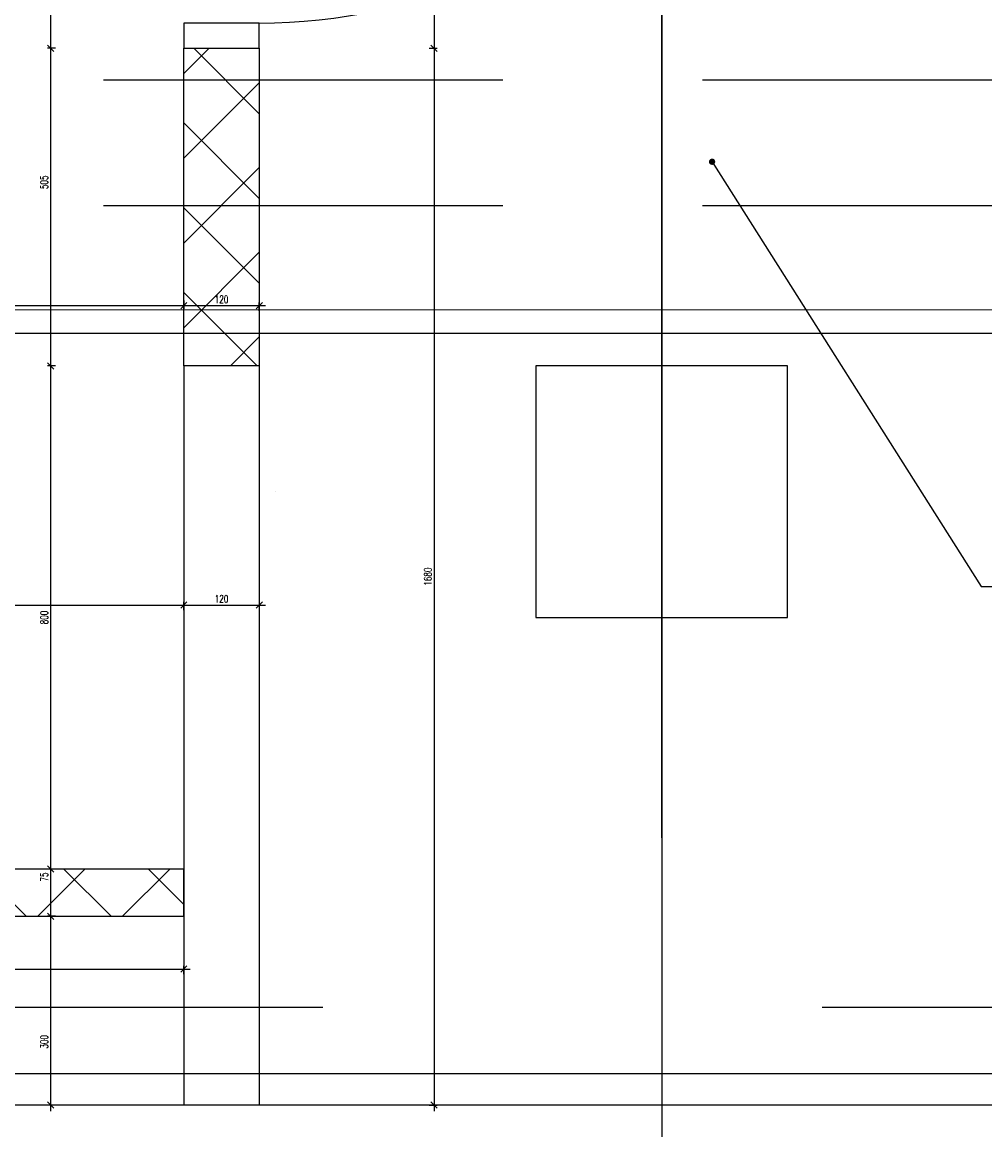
# Model space of a CAD drawing. Header units: centimetres. Extents: x -228435 to 46820, y -89367 to 152985.
# Tile 143 of 252: x -29557 to -28026, y 77086 to 78847. Entities that reach past the tile are written whole.
import ezdxf

# ---------------------------------------------------------------- set-up
doc = ezdxf.new("R2010")
doc.units = ezdxf.units.CM
doc.header["$LTSCALE"] = 50
doc.header["$PDMODE"] = 35
doc.header["$PDSIZE"] = 0.1
for name, pattern in [('HIDDEN', [9.525, 6.35, -3.175]), ('Kondygnacja  -0_5$0$HIDDEN', [9.525, 6.35, -3.175]), ('Kondygnacja  -0_5$0$HIDDEN2', [4.7625, 3.175, -1.5875]), ('Osie rzutów$0$DASHDOT2', [12.7, 6.35, -3.175, 0, -3.175]), ('SU Lampy kwadratowe  -1$0$HIDDENX2', [19.05, 12.7, -6.35])]:
    doc.linetypes.add(name, pattern=pattern)
doc.layers.get('0').update_dxf_attribs({"color": 8})
doc.layers.get('DEFPOINTS').update_dxf_attribs({"color": 8})
for name, color, linetype in [('bgde_freon', 6, 'Continuous'), ('bgde_wymiary tłumik VAV', 7, 'Continuous'), ('Kondygnacja  -0_5$0$ARCH_GK', 8, 'Continuous'), ('Kondygnacja  -0_5$0$ARCH_INFO_OPISY', 8, 'Continuous'), ('Kondygnacja  -0_5$0$ARCH_KONSTR_POWYŻEJ RZUTU', 8, 'Kondygnacja  -0_5$0$HIDDEN'), ('Kondygnacja  -0_5$0$ARCH_KONSTR_POWYŻEJ RZUTU_IST', 8, 'Kondygnacja  -0_5$0$HIDDEN2'), ('Kondygnacja  -0_5$0$ARCH_MUROWANE', 8, 'Continuous'), ('Kondygnacja  -0_5$0$ARCH_MUROWANE_IST', 8, 'Continuous'), ('Kondygnacja  -0_5$0$ARCH_WYPOSAŻENIE_SANITARNE_IST', 8, 'Continuous'), ('Kondygnacja  -0_5$0$ARCH_ŻELBET_IST', 8, 'Continuous'), ('Kondygnacja +0_5$0$ARCH_ŚLUSARKA_DRZWI', 8, 'Continuous'), ('Osie rzutów$0$ARCH_INFO_OSIE_IST', 8, 'Osie rzutów$0$DASHDOT2'), ('Osie rzutów$0$ARCH_INFO_OSIE_OPISY_IST', 8, 'Continuous')]:
    doc.layers.add(name, color=color, linetype=linetype)
doc.layers.add('Kondygnacja  -0_5$0$ARCH_INFO_WYMIARY', color=8, linetype='Continuous', lineweight=9)
doc.layers.add('kondygnacja +1_5$0$ARCH_INFO_WYMIARY', color=8, linetype='Continuous', lineweight=9)
doc.styles.add('Kondygnacja  -0_5$0$Romans', font='Romans.shx', dxfattribs={"width": 0.7})
doc.styles.add('Kondygnacja  -0_5$0$Standard', font='txt')
doc.styles.add('kondygnacja +1_5$0$Romans', font='Romans.shx', dxfattribs={"width": 0.7})
doc.dimstyles.new('Kondygnacja  -0_5$0$ISO-25', dxfattribs={"dimtxt": 2.5, "dimasz": 2.5, "dimexe": 1.25, "dimexo": 0.625, "dimtad": 1, "dimtxsty": 'Kondygnacja  -0_5$0$Standard', "dimcen": 2.5, "dimadec": 0, "dimazin": 0, "dimtfac": 1, "dimtmove": 0, "dimatfit": 3, "dimfxl": 0, "dimarcsym": 0})
doc.dimstyles.new('Kondygnacja  -0_5$0$Wymiary 1-100', dxfattribs={"dimtxt": 12, "dimasz": 10, "dimexe": 5, "dimexo": 0, "dimgap": 4, "dimtad": 1, "dimrnd": 0.5, "dimzin": 12, "dimdsep": 46, "dimtxsty": 'Kondygnacja  -0_5$0$Romans', "dimblk": 'Kondygnacja  -0_5$0$_Oblique', "dimcen": 10, "dimdle": 10, "dimclrt": 55, "dimazin": 0, "dimtfac": 1, "dimtmove": 1, "dimatfit": 3, "dimfxl": 0, "dimtolj": 1, "dimtzin": 0, "dimarcsym": 0})
doc.dimstyles.new('kondygnacja +1_5$0$Wymiary 1-100', dxfattribs={"dimtxt": 12, "dimasz": 10, "dimexe": 5, "dimexo": 0, "dimgap": 4, "dimtad": 1, "dimrnd": 0.5, "dimzin": 12, "dimdsep": 46, "dimtxsty": 'kondygnacja +1_5$0$Romans', "dimblk": 'kondygnacja +1_5$0$_Oblique', "dimcen": 10, "dimdle": 10, "dimclrt": 55, "dimazin": 0, "dimtfac": 1, "dimtmove": 1, "dimatfit": 3, "dimfxl": 0, "dimtolj": 1, "dimtzin": 0, "dimarcsym": 0})

# ---------------------------------------------------------------- blocks, each defined once
blk = doc.blocks.new('Osie rzutów')
at = {"layer": 'Osie rzutów$0$ARCH_INFO_OSIE_IST', "ltscale": 10}
for p, q in [((9260, 12255), (9260, 14290.38)), ((9260, 12510), (9260, 4623.26)), ((4436.04, 12310), (13655, 12310))]:
    blk.add_line(p, q, dxfattribs=at)
blk = doc.blocks.new('Kondygnacja  -0_5$0$_Oblique')
at = {"color": 0, "linetype": 'ByBlock', "lineweight": -2}
blk.add_line((-0.5, -0.5), (0.5, 0.5), dxfattribs=at)
blk = doc.blocks.new('*D152')
at = {"layer": 'DEFPOINTS', "color": 0}
for p in [(-29490, 82605), (-29490, 13059.2), (-30690, 12765)]:
    blk.add_point(p, dxfattribs=at)
at = {"layer": 'Kondygnacja  -0_5$0$ARCH_INFO_WYMIARY', "color": 0, "lineweight": -2}
for p, q in [((-29490, 13067.2), (-29490, 13054.2)), ((-30700, 13059.2), (-29480, 13059.2)), ((-30690, 13051.2), (-30690, 13064.2))]:
    blk.add_line(p, q, dxfattribs=at)
at = {"layer": 'Kondygnacja  -0_5$0$ARCH_INFO_WYMIARY', "color": 0, "lineweight": -2, "xscale": 10, "yscale": 10, "zscale": 10, "rotation": 180}
blk.add_blockref('Kondygnacja  -0_5$0$_Oblique', (-30690, 13059.2), dxfattribs=at)
at = {"layer": 'Kondygnacja  -0_5$0$ARCH_INFO_WYMIARY', "color": 0, "lineweight": -2, "xscale": 10, "yscale": 10, "zscale": 10}
blk.add_blockref('Kondygnacja  -0_5$0$_Oblique', (-29490, 13059.2), dxfattribs=at)
at = {"layer": 'Kondygnacja  -0_5$0$ARCH_INFO_WYMIARY', "color": 55, "insert": (-30090, 13069.2), "char_height": 12, "attachment_point": 5, "style": 'Kondygnacja  -0_5$0$Romans'}
blk.add_mtext('\\A1;1200', dxfattribs=at)
blk = doc.blocks.new('Kondygnacja  -0_5$0$konstrukcja istniejąca -0.5')
at = {"layer": 'Kondygnacja  -0_5$0$ARCH_KONSTR_POWYŻEJ RZUTU_IST', "ltscale": 10}
blk.add_line((8738, 12217.5), (9781.55, 12217.5), dxfattribs=at)
blk = doc.blocks.new('*D182')
at = {"layer": 'DEFPOINTS', "color": 0}
for p in [(-28532.7, 78805), (-29512, 78300), (-28532.7, 78300)]:
    blk.add_point(p, dxfattribs=at)
at = {"layer": 'Kondygnacja  -0_5$0$ARCH_INFO_WYMIARY', "color": 0, "lineweight": -2}
for p, q in [((-29512, 78815), (-29512, 78290)), ((-29504, 78805), (-29517, 78805)), ((-29504, 78300), (-29517, 78300))]:
    blk.add_line(p, q, dxfattribs=at)
at = {"layer": 'Kondygnacja  -0_5$0$ARCH_INFO_WYMIARY', "color": 0, "lineweight": -2, "xscale": 10, "yscale": 10, "zscale": 10}
for p, rotation in [((-29512, 78805), 90), ((-29512, 78300), 270)]:
    blk.add_blockref('Kondygnacja  -0_5$0$_Oblique', p, dxfattribs=dict(at, rotation=rotation))
at = {"layer": 'Kondygnacja  -0_5$0$ARCH_INFO_WYMIARY', "color": 55, "insert": (-29522, 78591.9), "char_height": 12, "attachment_point": 5, "rotation": 90, "style": 'Kondygnacja  -0_5$0$Romans'}
blk.add_mtext('\\A1;505', dxfattribs=at)
blk = doc.blocks.new('*D183')
at = {"layer": 'DEFPOINTS', "color": 0}
for p in [(-28532.7, 78300), (-29512, 77500), (-29300, 77500)]:
    blk.add_point(p, dxfattribs=at)
at = {"layer": 'Kondygnacja  -0_5$0$ARCH_INFO_WYMIARY', "color": 0, "lineweight": -2}
for p, q in [((-29504, 78300), (-29517, 78300)), ((-29512, 78310), (-29512, 77490)), ((-29504, 77500), (-29517, 77500))]:
    blk.add_line(p, q, dxfattribs=at)
at = {"layer": 'Kondygnacja  -0_5$0$ARCH_INFO_WYMIARY', "color": 0, "lineweight": -2, "xscale": 10, "yscale": 10, "zscale": 10}
for p, rotation in [((-29512, 78300), 90), ((-29512, 77500), 270)]:
    blk.add_blockref('Kondygnacja  -0_5$0$_Oblique', p, dxfattribs=dict(at, rotation=rotation))
at = {"layer": 'Kondygnacja  -0_5$0$ARCH_INFO_WYMIARY', "color": 55, "insert": (-29522, 77900), "char_height": 12, "attachment_point": 5, "rotation": 90, "style": 'Kondygnacja  -0_5$0$Romans'}
blk.add_mtext('\\A1;800', dxfattribs=at)
blk = doc.blocks.new('*D187')
at = {"layer": 'DEFPOINTS', "color": 0}
for p in [(-28513.7, 79785), (-29512, 78805), (-28532.7, 78805)]:
    blk.add_point(p, dxfattribs=at)
at = {"layer": 'Kondygnacja  -0_5$0$ARCH_INFO_WYMIARY', "color": 0, "lineweight": -2}
for p, q in [((-29512, 79795), (-29512, 78795)), ((-29504, 79785), (-29517, 79785)), ((-29504, 78805), (-29517, 78805))]:
    blk.add_line(p, q, dxfattribs=at)
at = {"layer": 'Kondygnacja  -0_5$0$ARCH_INFO_WYMIARY', "color": 0, "lineweight": -2, "xscale": 10, "yscale": 10, "zscale": 10}
for p, rotation in [((-29512, 79785), 90), ((-29512, 78805), 270)]:
    blk.add_blockref('Kondygnacja  -0_5$0$_Oblique', p, dxfattribs=dict(at, rotation=rotation))
at = {"layer": 'Kondygnacja  -0_5$0$ARCH_INFO_WYMIARY', "color": 55, "insert": (-29522, 79212.6), "char_height": 12, "attachment_point": 5, "rotation": 90, "style": 'Kondygnacja  -0_5$0$Romans'}
blk.add_mtext('\\A1;980', dxfattribs=at)
blk = doc.blocks.new('Kondygnacja  -0_5$0$_Dot')
at = {"color": 0, "linetype": 'ByBlock', "lineweight": -2}
blk.add_line((-0.5, 0), (-1, 0), dxfattribs=at)
at = {"color": 0, "linetype": 'ByBlock', "const_width": 0.5}
blk.add_lwpolyline([(-0.25, 0, 1), (0.25, 0, 1)], format="xyb", close=True, dxfattribs=at)
blk = doc.blocks.new('*D189')
at = {"layer": 'DEFPOINTS', "color": 0}
for p in [(-29300, 77500), (-29512, 77425), (-29300, 77425)]:
    blk.add_point(p, dxfattribs=at)
at = {"layer": 'Kondygnacja  -0_5$0$ARCH_INFO_WYMIARY', "color": 0, "lineweight": -2}
for p, q in [((-29512, 77510), (-29512, 77415)), ((-29504, 77500), (-29517, 77500)), ((-29504, 77425), (-29517, 77425))]:
    blk.add_line(p, q, dxfattribs=at)
at = {"layer": 'Kondygnacja  -0_5$0$ARCH_INFO_WYMIARY', "color": 0, "lineweight": -2, "xscale": 10, "yscale": 10, "zscale": 10}
for p, rotation in [((-29512, 77500), 90), ((-29512, 77425), 270)]:
    blk.add_blockref('Kondygnacja  -0_5$0$_Oblique', p, dxfattribs=dict(at, rotation=rotation))
at = {"layer": 'Kondygnacja  -0_5$0$ARCH_INFO_WYMIARY', "color": 55, "insert": (-29522, 77487.5), "char_height": 12, "attachment_point": 5, "rotation": 90, "style": 'Kondygnacja  -0_5$0$Romans'}
blk.add_mtext('\\A1;75', dxfattribs=at)
blk = doc.blocks.new('*D190')
at = {"layer": 'DEFPOINTS', "color": 0}
for p in [(-29300, 77425), (-29512, 77125), (-28532.7, 77125)]:
    blk.add_point(p, dxfattribs=at)
at = {"layer": 'Kondygnacja  -0_5$0$ARCH_INFO_WYMIARY', "color": 0, "lineweight": -2}
for p, q in [((-29512, 77435), (-29512, 77115)), ((-29504, 77425), (-29517, 77425)), ((-29504, 77125), (-29517, 77125))]:
    blk.add_line(p, q, dxfattribs=at)
at = {"layer": 'Kondygnacja  -0_5$0$ARCH_INFO_WYMIARY', "color": 0, "lineweight": -2, "xscale": 10, "yscale": 10, "zscale": 10}
for p, rotation in [((-29512, 77425), 90), ((-29512, 77125), 270)]:
    blk.add_blockref('Kondygnacja  -0_5$0$_Oblique', p, dxfattribs=dict(at, rotation=rotation))
at = {"layer": 'Kondygnacja  -0_5$0$ARCH_INFO_WYMIARY', "color": 55, "insert": (-29522, 77225.5), "char_height": 12, "attachment_point": 5, "rotation": 90, "style": 'Kondygnacja  -0_5$0$Romans'}
blk.add_mtext('\\A1;300', dxfattribs=at)
blk = doc.blocks.new('*D198')
at = {"layer": 'DEFPOINTS', "color": 0}
for p in [(-29230.5, 79785), (-29230.5, 78805), (-28901.9, 78805)]:
    blk.add_point(p, dxfattribs=at)
at = {"layer": 'Kondygnacja  -0_5$0$ARCH_INFO_WYMIARY', "color": 0, "lineweight": -2}
for p, q in [((-28901.9, 79795), (-28901.9, 78795)), ((-28909.9, 79785), (-28896.9, 79785)), ((-28909.9, 78805), (-28896.9, 78805))]:
    blk.add_line(p, q, dxfattribs=at)
at = {"layer": 'Kondygnacja  -0_5$0$ARCH_INFO_WYMIARY', "color": 0, "lineweight": -2, "xscale": 10, "yscale": 10, "zscale": 10}
for p, rotation in [((-28901.9, 79785), 90), ((-28901.9, 78805), 270)]:
    blk.add_blockref('Kondygnacja  -0_5$0$_Oblique', p, dxfattribs=dict(at, rotation=rotation))
at = {"layer": 'Kondygnacja  -0_5$0$ARCH_INFO_WYMIARY', "color": 55, "insert": (-28911.9, 79166.3), "char_height": 12, "attachment_point": 5, "rotation": 90, "style": 'Kondygnacja  -0_5$0$Romans'}
blk.add_mtext('\\A1;980', dxfattribs=at)
blk = doc.blocks.new('*D199')
at = {"layer": 'DEFPOINTS', "color": 0}
for p in [(-29240, 78805), (-29240, 77125), (-28901.9, 77125)]:
    blk.add_point(p, dxfattribs=at)
at = {"layer": 'Kondygnacja  -0_5$0$ARCH_INFO_WYMIARY', "color": 0, "lineweight": -2}
for p, q in [((-28901.9, 78815), (-28901.9, 77115)), ((-28909.9, 78805), (-28896.9, 78805)), ((-28909.9, 77125), (-28896.9, 77125))]:
    blk.add_line(p, q, dxfattribs=at)
at = {"layer": 'Kondygnacja  -0_5$0$ARCH_INFO_WYMIARY', "color": 0, "lineweight": -2, "xscale": 10, "yscale": 10, "zscale": 10}
for p, rotation in [((-28901.9, 78805), 90), ((-28901.9, 77125), 270)]:
    blk.add_blockref('Kondygnacja  -0_5$0$_Oblique', p, dxfattribs=dict(at, rotation=rotation))
at = {"layer": 'Kondygnacja  -0_5$0$ARCH_INFO_WYMIARY', "color": 55, "insert": (-28911.9, 77965), "char_height": 12, "attachment_point": 5, "rotation": 90, "style": 'Kondygnacja  -0_5$0$Romans'}
blk.add_mtext('\\A1;1680', dxfattribs=at)
blk = doc.blocks.new('*D200')
at = {"layer": 'DEFPOINTS', "color": 0}
for p in [(-29300, 77919.8), (-33920, 77500), (-29300, 77500)]:
    blk.add_point(p, dxfattribs=at)
at = {"layer": 'Kondygnacja  -0_5$0$ARCH_INFO_WYMIARY', "color": 0, "lineweight": -2}
for p, q in [((-33930, 77919.8), (-29290, 77919.8)), ((-33920, 77911.8), (-33920, 77924.8)), ((-29300, 77911.8), (-29300, 77924.8))]:
    blk.add_line(p, q, dxfattribs=at)
at = {"layer": 'Kondygnacja  -0_5$0$ARCH_INFO_WYMIARY', "color": 0, "lineweight": -2, "xscale": 10, "yscale": 10, "zscale": 10, "rotation": 180}
blk.add_blockref('Kondygnacja  -0_5$0$_Oblique', (-33920, 77919.8), dxfattribs=at)
at = {"layer": 'Kondygnacja  -0_5$0$ARCH_INFO_WYMIARY', "color": 0, "lineweight": -2, "xscale": 10, "yscale": 10, "zscale": 10}
blk.add_blockref('Kondygnacja  -0_5$0$_Oblique', (-29300, 77919.8), dxfattribs=at)
at = {"layer": 'Kondygnacja  -0_5$0$ARCH_INFO_WYMIARY', "color": 55, "insert": (-31610, 77929.8), "char_height": 12, "attachment_point": 5, "style": 'Kondygnacja  -0_5$0$Romans'}
blk.add_mtext('\\A1;4620', dxfattribs=at)
blk = doc.blocks.new('*D201')
at = {"layer": 'DEFPOINTS', "color": 0}
for p in [(-29300, 78129.7), (-29180, 78129.7), (-29180, 77919.8)]:
    blk.add_point(p, dxfattribs=at)
at = {"layer": 'Kondygnacja  -0_5$0$ARCH_INFO_WYMIARY', "color": 0, "lineweight": -2}
for p, q in [((-29300, 77927.8), (-29300, 77914.8)), ((-29180, 77927.8), (-29180, 77914.8)), ((-29310, 77919.8), (-29170, 77919.8))]:
    blk.add_line(p, q, dxfattribs=at)
at = {"layer": 'Kondygnacja  -0_5$0$ARCH_INFO_WYMIARY', "color": 0, "lineweight": -2, "xscale": 10, "yscale": 10, "zscale": 10, "rotation": 180}
blk.add_blockref('Kondygnacja  -0_5$0$_Oblique', (-29300, 77919.8), dxfattribs=at)
at = {"layer": 'Kondygnacja  -0_5$0$ARCH_INFO_WYMIARY', "color": 0, "lineweight": -2, "xscale": 10, "yscale": 10, "zscale": 10}
blk.add_blockref('Kondygnacja  -0_5$0$_Oblique', (-29180, 77919.8), dxfattribs=at)
at = {"layer": 'Kondygnacja  -0_5$0$ARCH_INFO_WYMIARY', "color": 55, "insert": (-29240, 77929.8), "char_height": 12, "attachment_point": 5, "style": 'Kondygnacja  -0_5$0$Romans'}
blk.add_mtext('\\A1;120', dxfattribs=at)
blk = doc.blocks.new('kondygnacja +1_5$0$_Oblique')
at = {"color": 0, "linetype": 'ByBlock', "lineweight": -2}
blk.add_line((-0.5, -0.5), (0.5, 0.5), dxfattribs=at)
blk = doc.blocks.new('*D207')
at = {"layer": 'DEFPOINTS', "color": 0}
for p in [(-29300, 77341.1), (-32670, 77225), (-29300, 77225)]:
    blk.add_point(p, dxfattribs=at)
at = {"layer": 'kondygnacja +1_5$0$ARCH_INFO_WYMIARY', "color": 0, "lineweight": -2}
for p, q in [((-32670, 77333.1), (-32670, 77346.1)), ((-29300, 77333.1), (-29300, 77346.1)), ((-32680, 77341.1), (-29290, 77341.1))]:
    blk.add_line(p, q, dxfattribs=at)
at = {"layer": 'kondygnacja +1_5$0$ARCH_INFO_WYMIARY', "color": 0, "lineweight": -2, "xscale": 10, "yscale": 10, "zscale": 10, "rotation": 180}
blk.add_blockref('kondygnacja +1_5$0$_Oblique', (-32670, 77341.1), dxfattribs=at)
at = {"layer": 'kondygnacja +1_5$0$ARCH_INFO_WYMIARY', "color": 0, "lineweight": -2, "xscale": 10, "yscale": 10, "zscale": 10}
blk.add_blockref('kondygnacja +1_5$0$_Oblique', (-29300, 77341.1), dxfattribs=at)
at = {"layer": 'kondygnacja +1_5$0$ARCH_INFO_WYMIARY', "color": 55, "insert": (-30985, 77351.1), "char_height": 12, "attachment_point": 5, "style": 'kondygnacja +1_5$0$Romans'}
blk.add_mtext('\\A1;3370', dxfattribs=at)
blk = doc.blocks.new('*D212')
at = {"layer": 'DEFPOINTS', "color": 0}
for p in [(-30586.3, 81900), (-30681.1, 12489.5), (9064, 12489.5)]:
    blk.add_point(p, dxfattribs=at)
at = {"layer": 'Kondygnacja  -0_5$0$ARCH_INFO_WYMIARY', "color": 0, "lineweight": -2}
for p, q in [((-30681.1, 81910), (-30681.1, 12479.5)), ((-30673.1, 81900), (-30686.1, 81900)), ((-30673.1, 12489.5), (-30686.1, 12489.5))]:
    blk.add_line(p, q, dxfattribs=at)
at = {"layer": 'Kondygnacja  -0_5$0$ARCH_INFO_WYMIARY', "color": 0, "lineweight": -2, "xscale": 10, "yscale": 10, "zscale": 10}
for p, rotation in [((-30681.1, 81900), 90), ((-30681.1, 12489.5), 270)]:
    blk.add_blockref('Kondygnacja  -0_5$0$_Oblique', p, dxfattribs=dict(at, rotation=rotation))
at = {"layer": 'Kondygnacja  -0_5$0$ARCH_INFO_WYMIARY', "color": 55, "insert": (-30691.1, 47194.8), "char_height": 12, "attachment_point": 5, "rotation": 90, "style": 'Kondygnacja  -0_5$0$Romans'}
blk.add_mtext('\\A1;69410.5', dxfattribs=at)
blk = doc.blocks.new('*D214')
at = {"layer": 'DEFPOINTS', "color": 0}
for p in [(-30500, 78695), (-30681.1, 77500), (9064, 77500)]:
    blk.add_point(p, dxfattribs=at)
at = {"layer": 'Kondygnacja  -0_5$0$ARCH_INFO_WYMIARY', "color": 0, "lineweight": -2}
for p, q in [((-30681.1, 78705), (-30681.1, 77490)), ((-30673.1, 78695), (-30686.1, 78695)), ((-30673.1, 77500), (-30686.1, 77500))]:
    blk.add_line(p, q, dxfattribs=at)
at = {"layer": 'Kondygnacja  -0_5$0$ARCH_INFO_WYMIARY', "color": 0, "lineweight": -2, "xscale": 10, "yscale": 10, "zscale": 10}
for p, rotation in [((-30681.1, 78695), 90), ((-30681.1, 77500), 270)]:
    blk.add_blockref('Kondygnacja  -0_5$0$_Oblique', p, dxfattribs=dict(at, rotation=rotation))
at = {"layer": 'Kondygnacja  -0_5$0$ARCH_INFO_WYMIARY', "color": 55, "insert": (-30691.1, 78097.5), "char_height": 12, "attachment_point": 5, "rotation": 90, "style": 'Kondygnacja  -0_5$0$Romans'}
blk.add_mtext('\\A1;1195', dxfattribs=at)
blk = doc.blocks.new('*D215')
at = {"layer": 'DEFPOINTS', "color": 0}
for p in [(-30500, 78695), (-29300, 78695), (-29300, 78395.8)]:
    blk.add_point(p, dxfattribs=at)
at = {"layer": 'Kondygnacja  -0_5$0$ARCH_INFO_WYMIARY', "color": 0, "lineweight": -2}
for p, q in [((-30500, 78403.8), (-30500, 78390.8)), ((-29300, 78403.8), (-29300, 78390.8)), ((-30510, 78395.8), (-29290, 78395.8))]:
    blk.add_line(p, q, dxfattribs=at)
at = {"layer": 'Kondygnacja  -0_5$0$ARCH_INFO_WYMIARY', "color": 0, "lineweight": -2, "xscale": 10, "yscale": 10, "zscale": 10, "rotation": 180}
blk.add_blockref('Kondygnacja  -0_5$0$_Oblique', (-30500, 78395.8), dxfattribs=at)
at = {"layer": 'Kondygnacja  -0_5$0$ARCH_INFO_WYMIARY', "color": 0, "lineweight": -2, "xscale": 10, "yscale": 10, "zscale": 10}
blk.add_blockref('Kondygnacja  -0_5$0$_Oblique', (-29300, 78395.8), dxfattribs=at)
at = {"layer": 'Kondygnacja  -0_5$0$ARCH_INFO_WYMIARY', "color": 55, "insert": (-29900, 78405.8), "char_height": 12, "attachment_point": 5, "style": 'Kondygnacja  -0_5$0$Romans'}
blk.add_mtext('\\A1;1200', dxfattribs=at)
blk = doc.blocks.new('*D217')
at = {"layer": 'DEFPOINTS', "color": 0}
for p in [(-29300, 78695), (-29180, 78395.8), (-29180, 12369.5)]:
    blk.add_point(p, dxfattribs=at)
at = {"layer": 'Kondygnacja  -0_5$0$ARCH_INFO_WYMIARY', "color": 0, "lineweight": -2}
for p, q in [((-29300, 78403.8), (-29300, 78390.8)), ((-29180, 78387.8), (-29180, 78400.8)), ((-29310, 78395.8), (-29170, 78395.8))]:
    blk.add_line(p, q, dxfattribs=at)
at = {"layer": 'Kondygnacja  -0_5$0$ARCH_INFO_WYMIARY', "color": 0, "lineweight": -2, "xscale": 10, "yscale": 10, "zscale": 10, "rotation": 180}
blk.add_blockref('Kondygnacja  -0_5$0$_Oblique', (-29300, 78395.8), dxfattribs=at)
at = {"layer": 'Kondygnacja  -0_5$0$ARCH_INFO_WYMIARY', "color": 0, "lineweight": -2, "xscale": 10, "yscale": 10, "zscale": 10}
blk.add_blockref('Kondygnacja  -0_5$0$_Oblique', (-29180, 78395.8), dxfattribs=at)
at = {"layer": 'Kondygnacja  -0_5$0$ARCH_INFO_WYMIARY', "color": 55, "insert": (-29240, 78405.8), "char_height": 12, "attachment_point": 5, "style": 'Kondygnacja  -0_5$0$Romans'}
blk.add_mtext('\\A1;120', dxfattribs=at)
blk = doc.blocks.new('*D218')
at = {"layer": 'DEFPOINTS', "color": 0}
for p in [(-29180, 78695), (-24020, 12369.5), (-24020, 12070.3)]:
    blk.add_point(p, dxfattribs=at)
at = {"layer": 'Kondygnacja  -0_5$0$ARCH_INFO_WYMIARY', "color": 0, "lineweight": -2}
for p, q in [((-29190, 12070.3), (-24010, 12070.3)), ((-29180, 12078.3), (-29180, 12065.3)), ((-24020, 12078.3), (-24020, 12065.3))]:
    blk.add_line(p, q, dxfattribs=at)
at = {"layer": 'Kondygnacja  -0_5$0$ARCH_INFO_WYMIARY', "color": 0, "lineweight": -2, "xscale": 10, "yscale": 10, "zscale": 10, "rotation": 180}
blk.add_blockref('Kondygnacja  -0_5$0$_Oblique', (-29180, 12070.3), dxfattribs=at)
at = {"layer": 'Kondygnacja  -0_5$0$ARCH_INFO_WYMIARY', "color": 0, "lineweight": -2, "xscale": 10, "yscale": 10, "zscale": 10}
blk.add_blockref('Kondygnacja  -0_5$0$_Oblique', (-24020, 12070.3), dxfattribs=at)
at = {"layer": 'Kondygnacja  -0_5$0$ARCH_INFO_WYMIARY', "color": 55, "insert": (-26600, 12080.3), "char_height": 12, "attachment_point": 5, "style": 'Kondygnacja  -0_5$0$Romans'}
blk.add_mtext('\\A1;5160', dxfattribs=at)
blk = doc.blocks.new('A$C645C5415')
at = {"layer": 'bgde_freon'}
for p, q in [((40553.3, 73388.5, 1920), (49854.1, 73393, 1920)), ((38837.6, 73352, 1920), (49854, 73352, 1920))]:
    blk.add_line(p, q, dxfattribs=at)

msp = doc.modelspace()

# ---------------------------------------------------------------- hatches: boundary and pattern name
at = {"layer": 'Kondygnacja  -0_5$0$ARCH_MUROWANE', "linetype": 'Continuous', "lineweight": -3}
h = msp.add_hatch(dxfattribs=at)
h.set_pattern_fill('ANSI37', color=256, scale=30, style=0)
h.set_pattern_definition([(45, (-121140, -45000), (-67.35192, 67.35192), []), (135, (-121140, -45000), (-67.35192, -67.35192), [])])
h.paths.add_polyline_path([(-29300, 78300), (-29300, 78805), (-29180, 78805), (-29180, 78300)])
h = msp.add_hatch(dxfattribs=at)
h.set_pattern_fill('ANSI37', color=256, scale=30, style=0)
h.set_pattern_definition([(45, (-121140, -45030), (-67.35192, 67.35192), []), (135, (-121140, -45030), (-67.35192, -67.35192), [])])
h.paths.add_polyline_path([(-33920, 77425), (-29300, 77425), (-29300, 77500), (-33920, 77500)])

# ---------------------------------------------------------------- linework, layer by layer
at = {"linetype": 'HIDDEN', "ltscale": 5}
msp.add_lwpolyline([(-24316.242, 76544.065), (-24316.242, 77279.856), (-32540.031, 77279.856)], dxfattribs=at)
at = {"layer": 'Kondygnacja  -0_5$0$ARCH_GK', "linetype": 'Continuous', "lineweight": -3}
for points in [[(-29300, 78300), (-29300, 78805), (-29180, 78805), (-29180, 78300), (-29300, 78300)], [(-33920, 77500), (-33920, 77425), (-29300, 77425), (-29300, 77500), (-33920, 77500)]]:
    msp.add_lwpolyline(points, dxfattribs=at)
at = {"layer": 'Kondygnacja  -0_5$0$ARCH_MUROWANE_IST', "ltscale": 4}
for p, q in [((-29300, 78300), (-29300, 77125)), ((-29180, 78300), (-29180, 77125))]:
    msp.add_line(p, q, dxfattribs=at)
at = {"layer": 'Kondygnacja  -0_5$0$ARCH_WYPOSAŻENIE_SANITARNE_IST', "linetype": 'SU Lampy kwadratowe  -1$0$HIDDENX2'}
for points in [[(-34190, 78755), (-20435, 78755)], [(-34190, 78555), (-20635, 78555)]]:
    msp.add_lwpolyline(points, dxfattribs=at)
at = {"layer": 'Kondygnacja  -0_5$0$ARCH_ŻELBET_IST', "ltscale": 4}
msp.add_line((-22820, 77125), (-34260, 77125), dxfattribs=at)
msp.add_lwpolyline([(-28740, 77900), (-28340, 77900), (-28340, 78300), (-28740, 78300)], close=True, dxfattribs=at)
msp.add_lwpolyline([(-28740, 77900), (-28340, 77900), (-28340, 78300), (-28740, 78300)], close=True, dxfattribs=at)
msp.add_lwpolyline([(-28740, 77900), (-28340, 77900), (-28340, 78300), (-28740, 78300)], close=True, dxfattribs=at)
at = {"layer": 'Kondygnacja +0_5$0$ARCH_ŚLUSARKA_DRZWI', "linetype": 'Continuous', "lineweight": -3}
msp.add_lwpolyline([(-29300, 78845), (-29300, 78805), (-29180, 78805), (-29180, 78845)], close=True, dxfattribs=at)
msp.add_arc((-29185, 79780), 935.013, 270.306392, 89.693608, dxfattribs=at)

# ---------------------------------------------------------------- block references
at = {"layer": 'bgde_wymiary tłumik VAV'}
msp.add_blockref('A$C645C5415', (-71140, 5000), dxfattribs=at)
at = {"layer": 'Kondygnacja  -0_5$0$ARCH_KONSTR_POWYŻEJ RZUTU', "xscale": 10, "yscale": 10, "zscale": 10}
msp.add_blockref('Kondygnacja  -0_5$0$konstrukcja istniejąca -0.5', (-121140, -45000), dxfattribs=at)
at = {"layer": 'Osie rzutów$0$ARCH_INFO_OSIE_OPISY_IST', "xscale": 10, "yscale": 10, "zscale": 10}
msp.add_blockref('Osie rzutów', (-121140, -45000), dxfattribs=at)

# ---------------------------------------------------------------- dimensions: what is measured, and where the dimension line sits
at = {"layer": 'Kondygnacja  -0_5$0$ARCH_INFO_WYMIARY'}
for base, p1, p2, picture, middle in [((-29490, 13059.178), (-30690, 12765), (-29490, 82605), '*D152', (-30090, 13069.178)), ((-29300, 78395.805), (-30500, 78695), (-29300, 78695), '*D215', (-29900, 78405.805)), ((-29180, 78395.805), (-29300, 78695), (-29180, 12369.5), '*D217', (-29240, 78405.805)), ((-24020, 12070.305), (-29180, 78695), (-24020, 12369.5), '*D218', (-26600, 12080.305)), ((-29180, 77919.785), (-29300, 78129.657), (-29180, 78129.657), '*D201', (-29240, 77929.785)), ((-29300, 77919.785), (-33920, 77500), (-29300, 77500), '*D200', (-31610, 77929.785))]:
    dim = msp.add_linear_dim(base=base, p1=p1, p2=p2, dimstyle='Kondygnacja  -0_5$0$Wymiary 1-100', dxfattribs=at)
    dim.commit()
    dim.dimension.update_dxf_attribs({"geometry": picture, "text_midpoint": middle})
for base, p1, p2, picture, middle in [((-30681.114, 12489.5), (-30586.301, 81900), (9064, 12489.5), '*D212', (-30691.114, 47194.75)), ((-28901.907, 77125), (-29240, 78805), (-29240, 77125), '*D199', (-28911.907, 77965)), ((-30681.114, 77500), (-30500, 78695), (9064, 77500), '*D214', (-30691.114, 78097.5)), ((-29512.046, 77500), (-28532.718, 78300), (-29300, 77500), '*D183', (-29522.046, 77900))]:
    dim = msp.add_linear_dim(base=base, p1=p1, p2=p2, angle=90, dimstyle='Kondygnacja  -0_5$0$Wymiary 1-100', dxfattribs=at)
    dim.commit()
    dim.dimension.update_dxf_attribs({"geometry": picture, "text_midpoint": middle})
for base, p1, p2, picture, middle in [((-29512.046, 78805), (-28513.718, 79785), (-28532.718, 78805), '*D187', (-29512.046, 79212.58)), ((-28901.907, 78805), (-29230.5, 79785), (-29230.5, 78805), '*D198', (-28901.907, 79166.301)), ((-29512.046, 78300), (-28532.718, 78805), (-28532.718, 78300), '*D182', (-29512.046, 78591.926)), ((-29512.046, 77425), (-29300, 77500), (-29300, 77425), '*D189', (-29512.046, 77487.5)), ((-29512.046, 77125), (-29300, 77425), (-28532.718, 77125), '*D190', (-29512.046, 77225.477))]:
    dim = msp.add_linear_dim(base=base, p1=p1, p2=p2, angle=90, dimstyle='Kondygnacja  -0_5$0$Wymiary 1-100', dxfattribs=at)
    dim.commit()
    dim.dimension.update_dxf_attribs({"geometry": picture, "text_midpoint": middle, "dimtype": 160})
at = {"layer": 'kondygnacja +1_5$0$ARCH_INFO_WYMIARY'}
dim = msp.add_linear_dim(base=(-29300, 77341.145), p1=(-32670, 77225), p2=(-29300, 77225), dimstyle='kondygnacja +1_5$0$Wymiary 1-100', dxfattribs=at)
dim.commit()
dim.dimension.update_dxf_attribs({"geometry": '*D207', "text_midpoint": (-30985, 77351.145)})

# ---------------------------------------------------------------- leaders
at = {"layer": 'Kondygnacja  -0_5$0$ARCH_INFO_OPISY'}
msp.add_leader([(-28459.846, 78624.617), (-28031.866, 77949.445), (-25645.808, 77949.445)], dimstyle='Kondygnacja  -0_5$0$ISO-25', override={"dimscale": 5, "dimasz": 2, "dimtad": 0, "dimldrblk": 'Kondygnacja  -0_5$0$_Dot'}, dxfattribs=at)

doc.saveas('drawing.dxf')
